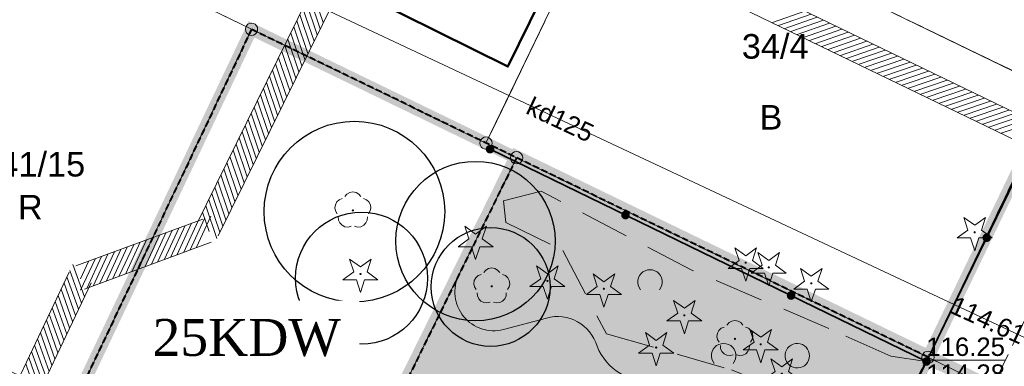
# Model space of a CAD drawing. Extents: x 6423319 to 6423678, y 5669680 to 5669855.
# Tile 26 of 29: x 6423361 to 6423402, y 5669771 to 5669785. Entities that reach past the tile are written whole.
import ezdxf
from ezdxf.enums import TextEntityAlignment as Align

# ---------------------------------------------------------------- set-up
doc = ezdxf.new("R2010")
doc.units = 0
for name, pattern in [('$0$OTWORY$0$HIDDEN', [0.375, 0.25, -0.125]), ('2 1', [3, 2, -1]), ('PRZER1-1', [2, 1, -1]), ('PRZER2-1', [3, 2, -1]), ('PRZER3-1', [4, 3, -1])]:
    doc.linetypes.add(name, pattern=pattern)
doc.layers.get('0').update_dxf_attribs({"linetype": 'CONTINUOUS', "lineweight": 13})
for name, color, linetype, lineweight in [('22', 101, '$0$OTWORY$0$HIDDEN', 40), ('3 H POWIERZCHNIE', 142, 'CONTINUOUS', 18), ('3 UKŁAD 1 1', 151, 'CONTINUOUS', 9), ('_drzewa korony', 101, 'CONTINUOUS', 25), ('_MPZP_linie rozgraniczające', 150, '$0$OTWORY$0$HIDDEN', 40), ('a1', 50, 'ByLayer', 40), ('GEPPGD', 7, 'CONTINUOUS', 18), ('GESBZO', 7, 'CONTINUOUS', 50), ('GESDZI_O', 7, 'CONTINUOUS', 18), ('GSLKOG', 7, 'CONTINUOUS', 35), ('GSSKOD', 7, 'PRZER2-1', 18), ('GSSZAD', 7, 'CONTINUOUS', 18), ('GUPPRZ_O', 7, 'CONTINUOUS', 18), ('mapa 1', 150, '$0$OTWORY$0$HIDDEN', 40), ('PMProj. - trawnik parkowy', 63, 'CONTINUOUS', 0), ('Z 2', 60, 'CONTINUOUS', 18), ('zakres', 6, 'CONTINUOUS', 50)]:
    doc.layers.add(name, color=color, linetype=linetype, lineweight=lineweight)
for name, color, linetype, lineweight, true_color in [('_MPZP nazwy terenów', 7, 'CONTINUOUS', 0, 0x0482ff), ('GESKKL', 7, 'PRZER3-1', 18, 0x24bc24), ('GESUZY', 7, 'PRZER1-1', 18, 0x008000), ('GESUZY_O', 7, 'PRZER1-1', 18, 0x008000), ('GSPRDI', 7, 'CONTINUOUS', 18, 0x008000), ('GSPRDL', 7, 'CONTINUOUS', 18, 0x008000), ('GULKPR', 7, 'CONTINUOUS', 18, 0x803300), ('GULKPR_O', 7, 'CONTINUOUS', 18, 0x803300)]:
    doc.layers.add(name, color=color, linetype=linetype, lineweight=lineweight, true_color=true_color)
doc.layers.add('GESDZI', color=7, linetype='CONTINUOUS', lineweight=18, plot=False)
doc.styles.add('GEO-INFO', font='arial.ttf')
doc.styles.add('Style-Times New Roman', font='times.ttf')

# ---------------------------------------------------------------- blocks, each defined once
blk = doc.blocks.new('EPPGS')
at = {"color": 0}
blk.add_lwpolyline([(0, 0.5), (0.154508, 0.475528), (0.293893, 0.404508), (0.404508, 0.293893), (0.475528, 0.154508), (0.5, 0), (0.475528, -0.154508), (0.404508, -0.293893), (0.293893, -0.404508), (0.154508, -0.475528), (0, -0.5), (-0.154508, -0.475528), (-0.293893, -0.404508), (-0.404508, -0.293893), (-0.475528, -0.154508), (-0.5, 0), (-0.475528, 0.154508), (-0.404508, 0.293893), (-0.293893, 0.404508), (-0.154508, 0.475528)], close=True, dxfattribs=at)
blk = doc.blocks.new('KOLO')
blk.add_hatch(color=0).paths.add_polyline_path([(-0.5, 0), (-0.482963, -0.12941), (-0.433013, -0.25), (-0.353553, -0.353553), (-0.25, -0.433013), (-0.12941, -0.482963), (0, -0.5), (0.12941, -0.482963), (0.25, -0.433013), (0.353553, -0.353553), (0.433013, -0.25), (0.482963, -0.12941), (0.5, 0), (0.482963, 0.12941), (0.433013, 0.25), (0.353553, 0.353553), (0.25, 0.433013), (0.12941, 0.482963), (0, 0.5), (-0.12941, 0.482963), (-0.25, 0.433013), (-0.353553, 0.353553), (-0.433013, 0.25), (-0.482963, 0.12941)])
blk = doc.blocks.new('D_GSPRDI1')
blk.add_hatch(color=0).paths.add_polyline_path([(0, -0.045), (0.013906, -0.042798), (0.02645, -0.036406), (0.036406, -0.02645), (0.042798, -0.013906), (0.045, 0), (0.042798, 0.013906), (0.036406, 0.02645), (0.02645, 0.036406), (0.013906, 0.042798), (0, 0.045), (-0.013906, 0.042798), (-0.02645, 0.036406), (-0.036406, 0.02645), (-0.042798, 0.013906), (-0.045, 0), (-0.042798, -0.013906), (-0.036406, -0.02645), (-0.02645, -0.036406), (-0.013906, -0.042798)])
at = {"color": 0}
blk.add_lwpolyline([(0.272471, 0.088531), (0.713338, -0.231778), (0.168396, -0.231778), (0, -0.750048), (-0.168396, -0.231778), (-0.713338, -0.231778), (-0.272471, 0.088531), (-0.440867, 0.606801), (0, 0.286493), (0.440867, 0.606801)], close=True, dxfattribs=at)
blk = doc.blocks.new('D_GSPRDL1')
blk.add_hatch(color=0).paths.add_polyline_path([(0, -0.045), (0.013906, -0.042798), (0.02645, -0.036406), (0.036406, -0.02645), (0.042798, -0.013906), (0.045, 0), (0.042798, 0.013906), (0.036406, 0.02645), (0.02645, 0.036406), (0.013906, 0.042798), (0, 0.045), (-0.013906, 0.042798), (-0.02645, 0.036406), (-0.036406, 0.02645), (-0.042798, 0.013906), (-0.045, 0), (-0.042798, -0.013906), (-0.036406, -0.02645), (-0.02645, -0.036406), (-0.013906, -0.042798)])
at = {"color": 0}
for points in [[(-0.635969, -0.134326), (-0.70458, -0.024001), (-0.731429, 0.103115), (-0.713292, 0.231763), (-0.652348, 0.346501), (-0.55591, 0.433559), (-0.435555, 0.482485)], [(-0.324277, 0.563333), (-0.240553, 0.662679), (-0.127956, 0.727494), (0, 0.75), (0.127956, 0.727494), (0.240553, 0.662679), (0.324277, 0.563333)], [(0.435555, 0.482485), (0.55591, 0.433559), (0.652348, 0.346501), (0.713292, 0.231763), (0.731429, 0.103115), (0.70458, -0.024001), (0.635969, -0.134326)], [(-0.068773, -0.646351), (-0.194901, -0.677512), (-0.324092, -0.663766), (-0.440839, -0.606763), (-0.531129, -0.513345), (-0.584125, -0.394725), (-0.593465, -0.265141)], [(0.593465, -0.265141), (0.584125, -0.394725), (0.531129, -0.513345), (0.440839, -0.606763), (0.324092, -0.663766), (0.194901, -0.677512), (0.068773, -0.646351)]]:
    blk.add_lwpolyline(points, dxfattribs=at)
blk = doc.blocks.new('D_KOLO')
blk.add_hatch(color=0).paths.add_polyline_path([(-0.175, 0), (-0.169037, -0.045293), (-0.151554, -0.0875), (-0.123744, -0.123744), (-0.0875, -0.151554), (-0.045293, -0.169037), (0, -0.175), (0.045293, -0.169037), (0.0875, -0.151554), (0.123744, -0.123744), (0.151554, -0.0875), (0.169037, -0.045293), (0.175, 0), (0.169037, 0.045293), (0.151554, 0.0875), (0.123744, 0.123744), (0.0875, 0.151554), (0.045293, 0.169037), (0, 0.175), (-0.045293, 0.169037), (-0.0875, 0.151554), (-0.123744, 0.123744), (-0.151554, 0.0875), (-0.169037, 0.045293)])
blk = doc.blocks.new('D_GSLKOG1')
blk.add_hatch(color=0).paths.add_polyline_path([(-0.175, 0), (-0.169037, -0.045293), (-0.151554, -0.0875), (-0.123744, -0.123744), (-0.0875, -0.151554), (-0.045293, -0.169037), (0, -0.175), (0.045293, -0.169037), (0.0875, -0.151554), (0.123744, -0.123744), (0.151554, -0.0875), (0.169037, -0.045293), (0.175, 0), (0.169037, 0.045293), (0.151554, 0.0875), (0.123744, 0.123744), (0.0875, 0.151554), (0.045293, 0.169037), (0, 0.175), (-0.045293, 0.169037), (-0.0875, 0.151554), (-0.123744, 0.123744), (-0.151554, 0.0875), (-0.169037, 0.045293)])
blk = doc.blocks.new('D_GSSZAD1')
at = {"color": 0}
blk.add_lwpolyline([(0.5, 0), (0.490964, 0.094626), (0.464184, 0.185831), (0.420627, 0.27032), (0.361867, 0.34504), (0.290028, 0.407288), (0.207708, 0.454816), (0.117879, 0.485906), (0.023791, 0.499434), (-0.071157, 0.494911), (-0.163534, 0.4725), (-0.25, 0.433013), (-0.32743, 0.377875), (-0.393027, 0.309079), (-0.444418, 0.229113), (-0.479746, 0.140866), (-0.497736, 0.047528), (-0.497736, -0.047528), (-0.479746, -0.140866), (-0.444418, -0.229113), (-0.393027, -0.309079), (-0.32743, -0.377875), (-0.25, -0.433013), (-0.163534, -0.4725), (-0.071157, -0.494911), (0.023791, -0.499434), (0.117879, -0.485906), (0.207708, -0.454816), (0.290028, -0.407288), (0.361867, -0.34504), (0.420627, -0.27032), (0.464184, -0.185831), (0.490964, -0.094626)], close=True, dxfattribs=at)
blk = doc.blocks.new('D_GSSZAD2')
at = {"color": 0}
blk.add_lwpolyline([(-0.390312, -0.3125), (-0.445567, -0.226869), (-0.482312, -0.131814), (-0.49902, -0.031282), (-0.494998, 0.070549), (-0.470412, 0.169449), (-0.426283, 0.26131), (-0.364446, 0.342315), (-0.287468, 0.409099), (-0.198548, 0.458889), (-0.10138, 0.489614), (0, 0.5), (0.10138, 0.489614), (0.198548, 0.458889), (0.287468, 0.409099), (0.364446, 0.342315), (0.426283, 0.26131), (0.470412, 0.169449), (0.494998, 0.070549), (0.49902, -0.031282), (0.482312, -0.131814), (0.445567, -0.226869), (0.390312, -0.3125)], dxfattribs=at)
blk = doc.blocks.new('m1')
at = {"layer": '_MPZP_linie rozgraniczające', "ltscale": 10, "const_width": 0.5}
for points in [[(48.458, 24.025), (53.662, 34.819), (57.145, 42.032)], [(-13.74, -35.54), (-6.82, -20.97), (-1.73, -10.25), (3.45, 0.67), (8.55, 11.4), (13.677, 22.192), (20.88, 37.36), (30.435, 32.729), (31.674, 32.117)], [(31.68, 32.13), (26.27, 21.17), (21.18, 19.29), (-6.48, -38.96), (-1.4, -41.35), (4.93, -44.35), (8.997, -46.269), (15.687, -43.9), (48.451, 24.011), (31.68, 32.13)]]:
    blk.add_lwpolyline(points, dxfattribs=at)
at = {"layer": 'GESBZO', "color": 7, "linetype": 'Continuous', "lineweight": 50}
blk.add_lwpolyline([(29.1, 45.94), (34.9, 43.1), (31.33, 35.84), (25.56, 38.71)], close=True, dxfattribs=at)
at = {"layer": 'GESDZI', "color": 7, "linetype": 'Continuous', "lineweight": 18}
for points in [[(22.941, 58.591), (19.459, 51.373), (14.248, 40.575), (20.88, 37.36), (30.435, 32.729)], [(30.435, 32.729), (35.656, 43.537), (39.138, 50.749)], [(39.138, 50.749), (35.656, 43.537), (53.662, 34.819)]]:
    blk.add_lwpolyline(points, dxfattribs=at)
blk.add_lwpolyline([(35.656, 43.537), (30.435, 32.729), (31.68, 32.13), (48.451, 24.011), (53.662, 34.819)], close=True, dxfattribs=at)
at = {"layer": 'GESUZY', "color": 96, "linetype": 'PRZER1-1', "lineweight": 18, "ltscale": 0.5, "true_color": 0x008000}
for points in [[(35.656, 43.537), (30.435, 32.729), (20.88, 37.36), (14.248, 40.575), (19.459, 51.373), (22.941, 58.591)], [(53.662, 34.819), (35.656, 43.537), (39.138, 50.749)]]:
    blk.add_lwpolyline(points, dxfattribs=at)
blk.add_lwpolyline([(48.451, 24.011), (31.68, 32.13), (30.435, 32.729), (35.656, 43.537), (53.662, 34.819)], close=True, dxfattribs=at)
at = {"layer": 'GSLKOG', "color": 7, "linetype": 'Continuous', "lineweight": 35}
for points in [[(48.389, 23.842), (57.222, 41.995)], [(30.6, 32.48), (48.389, 23.842)]]:
    blk.add_lwpolyline(points, dxfattribs=at)
at = {"layer": 'GSSZAD', "color": 7, "linetype": 'PRZER2-1', "lineweight": 18}
blk.add_lwpolyline([(32.68, 30.77), (31.15, 30.38), (31.25, 29.5), (33.56, 28.36), (35.34, 24.97), (40.44, 23.5), (46.57, 21.03), (48.78, 20.54), (50.1, 21.5), (50.84, 22.32), (55.09, 31.13), (52.53, 32.36), (48.389, 23.842), (46.93, 24.06), (44.41, 25.18), (38.8, 27.57)], close=True, dxfattribs=at)
at = {"layer": 'GUPPRZ_O', "color": 36, "linetype": 'Continuous', "lineweight": 9, "true_color": 0x803300, "flags": 128}
blk.add_lwpolyline([(48.38, 23.894), (51.583, 23.894)], dxfattribs=at)
at = {"layer": 'zakres', "color": 6, "linetype": 'Continuous', "lineweight": 0}
for p, q in [((62.015, 29.11), (27.323, 45.905)), ((26.657, 45.676), (18.619, 29.391)), ((27.554, 45.233), (19.515, 28.949)), ((61.579, 28.21), (26.888, 45.005)), ((23.798, 37.636), (23.348, 38.962)), ((23.674, 37.385), (23.225, 38.711)), ((23.426, 36.883), (22.977, 38.209)), ((23.55, 37.134), (23.101, 38.46)), ((23.302, 36.632), (22.853, 37.958)), ((42.108, 37.642), (43.431, 38.102)), ((42.36, 37.52), (43.683, 37.98)), ((42.612, 37.398), (43.935, 37.858)), ((42.864, 37.276), (44.187, 37.735)), ((23.054, 36.13), (22.605, 37.456)), ((23.178, 36.381), (22.729, 37.707)), ((43.116, 37.154), (44.439, 37.613)), ((43.368, 37.032), (44.691, 37.491)), ((43.62, 36.91), (44.943, 37.369)), ((22.806, 35.628), (22.357, 36.953)), ((22.93, 35.879), (22.481, 37.204)), ((43.872, 36.788), (45.195, 37.247)), ((44.124, 36.666), (45.447, 37.125)), ((44.376, 36.544), (45.699, 37.003)), ((22.683, 35.376), (22.233, 36.702)), ((44.628, 36.422), (45.951, 36.881)), ((44.88, 36.3), (46.203, 36.759)), ((45.133, 36.178), (46.455, 36.637)), ((45.385, 36.056), (46.707, 36.515)), ((22.435, 34.874), (21.985, 36.2)), ((22.559, 35.125), (22.109, 36.451)), ((45.637, 35.934), (46.959, 36.393)), ((45.889, 35.812), (47.211, 36.271)), ((46.141, 35.69), (47.463, 36.149)), ((22.311, 34.623), (21.861, 35.949)), ((46.393, 35.568), (47.715, 36.027)), ((46.645, 35.446), (47.967, 35.905)), ((46.897, 35.324), (48.219, 35.783)), ((22.063, 34.121), (21.613, 35.447)), ((22.187, 34.372), (21.737, 35.698)), ((47.149, 35.202), (48.471, 35.661)), ((47.401, 35.08), (48.723, 35.539)), ((47.653, 34.958), (48.975, 35.417)), ((21.815, 33.619), (21.365, 34.945)), ((21.939, 33.87), (21.489, 35.196)), ((47.905, 34.836), (49.227, 35.295)), ((48.157, 34.714), (49.479, 35.173)), ((48.409, 34.592), (49.731, 35.051)), ((48.661, 34.47), (49.983, 34.929)), ((21.691, 33.368), (21.242, 34.694)), ((48.913, 34.348), (50.235, 34.807)), ((49.165, 34.226), (50.487, 34.685)), ((49.417, 34.104), (50.739, 34.563)), ((21.443, 32.866), (20.994, 34.192)), ((21.567, 33.117), (21.118, 34.443)), ((49.669, 33.982), (50.991, 34.441)), ((49.921, 33.86), (51.243, 34.319)), ((50.173, 33.738), (51.495, 34.197)), ((21.319, 32.615), (20.87, 33.94)), ((50.425, 33.616), (51.747, 34.075)), ((50.677, 33.494), (51.999, 33.953)), ((50.929, 33.372), (52.251, 33.831)), ((51.181, 33.25), (52.503, 33.709)), ((21.071, 32.112), (20.622, 33.438)), ((21.195, 32.364), (20.746, 33.689)), ((51.433, 33.128), (52.755, 33.587)), ((20.824, 31.61), (20.374, 32.936)), ((20.947, 31.861), (20.498, 33.187)), ((20.7, 31.359), (20.25, 32.685)), ((20.452, 30.857), (20.002, 32.183)), ((20.576, 31.108), (20.126, 32.434)), ((20.328, 30.606), (19.878, 31.932)), ((20.08, 30.104), (19.63, 31.43)), ((20.204, 30.355), (19.754, 31.681)), ((19.832, 29.602), (19.383, 30.928)), ((19.956, 29.853), (19.506, 31.179)), ((19.708, 29.351), (19.259, 30.676)), ((19.46, 28.848), (19.011, 30.174)), ((19.584, 29.1), (19.135, 30.425)), ((18.643, 28.486), (19.228, 29.757)), ((19.157, 29.125), (18.887, 29.923)), ((18.894, 29.639), (13.721, 27.728)), ((17.592, 28.097), (18.178, 29.369)), ((17.855, 28.194), (18.44, 29.466)), ((18.117, 28.291), (18.703, 29.563)), ((18.38, 28.388), (18.966, 29.66)), ((16.541, 27.709), (17.127, 28.981)), ((16.804, 27.806), (17.39, 29.078)), ((17.067, 27.903), (17.652, 29.175)), ((17.329, 28), (17.915, 29.272)), ((19.24, 28.701), (14.067, 26.79)), ((15.228, 27.224), (15.814, 28.496)), ((15.491, 27.321), (16.077, 28.593)), ((15.754, 27.418), (16.339, 28.69)), ((16.016, 27.515), (16.602, 28.787)), ((16.279, 27.612), (16.864, 28.884)), ((14.178, 26.836), (14.763, 28.108)), ((14.44, 26.933), (15.026, 28.205)), ((14.703, 27.03), (15.289, 28.302)), ((14.966, 27.127), (15.551, 28.399)), ((14.069, 26.473), (13.599, 27.792)), ((13.913, 27.208), (14.238, 27.914)), ((13.915, 26.739), (14.501, 28.011)), ((13.442, 27.474), (-20.264, -43.509)), ((13.829, 25.967), (13.359, 27.286)), ((13.949, 26.22), (13.479, 27.539)), ((14.346, 27.045), (-19.36, -43.938)), ((13.708, 25.715), (13.239, 27.033)), ((13.468, 25.209), (12.999, 26.528)), ((13.588, 25.462), (13.119, 26.78)), ((13.348, 24.956), (12.879, 26.275)), ((13.108, 24.45), (12.638, 25.769)), ((13.228, 24.703), (12.758, 26.022)), ((12.988, 24.197), (12.518, 25.516)), ((12.748, 23.691), (12.278, 25.01)), ((12.868, 23.944), (12.398, 25.263)), ((12.507, 23.185), (12.038, 24.504)), ((12.628, 23.438), (12.158, 24.757)), ((12.387, 22.932), (11.918, 24.251)), ((12.147, 22.426), (11.677, 23.745)), ((12.267, 22.679), (11.798, 23.998))]:
    blk.add_line(p, q, dxfattribs=at)
at = {"layer": 'GEPPGD', "color": 7, "lineweight": 18, "xscale": 0.5, "yscale": 0.5}
for p in [(20.88, 37.36), (30.435, 32.729), (31.68, 32.13), (48.451, 24.011)]:
    blk.add_blockref('EPPGS', p, dxfattribs=at)
at = {"layer": 'GSLKOG', "color": 7, "linetype": 'Continuous', "lineweight": 35, "rotation": 334.0996723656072}
for name, p in [('D_GSLKOG1', (30.6, 32.48)), ('D_KOLO', (36.121, 29.799)), ('D_KOLO', (36.121, 29.799)), ('D_KOLO', (42.868, 26.523)), ('D_KOLO', (42.868, 26.523))]:
    blk.add_blockref(name, p, dxfattribs=at)
at = {"layer": 'GSLKOG', "color": 7, "lineweight": 35, "xscale": 0.35, "yscale": 0.35}
for p in [(50.84, 28.879), (48.389, 23.842)]:
    blk.add_blockref('KOLO', p, dxfattribs=at)
at = {"layer": 'GSPRDI', "color": 96, "linetype": 'Continuous', "lineweight": 18, "true_color": 0x008000}
for p in [(50.35, 29.1), (30.01, 28.74), (41.02, 27.86), (41.96, 27.67), (25.32, 27.4), (32.94, 27.12), (35.24, 26.8), (43.69, 27.02), (38.52, 25.72), (37.37, 24.41), (41.63, 24.54), (42.49, 23.34)]:
    blk.add_blockref('D_GSPRDI1', p, dxfattribs=at)
at = {"layer": 'GSPRDL', "color": 96, "linetype": 'Continuous', "lineweight": 18, "true_color": 0x008000}
for p in [(25.01, 29.99), (30.67, 26.9), (40.58, 24.76)]:
    blk.add_blockref('D_GSPRDL1', p, dxfattribs=at)
at = {"layer": 'GSSZAD', "color": 7, "linetype": 'Continuous', "lineweight": 18}
for name, p in [('D_GSSZAD2', (37.12, 27.075)), ('D_GSSZAD2', (40.12, 24.075)), ('D_GSSZAD1', (43.12, 24.075))]:
    blk.add_blockref(name, p, dxfattribs=at)
at = {"layer": 'GESDZI_O', "color": 7, "linetype": 'Continuous', "lineweight": 0, "style": 'GEO-INFO'}
blk.add_text('34/4', height=1, dxfattribs=at).set_placement((42.22, 36.685), align=Align.MIDDLE)
blk.add_text('241/15', height=1, dxfattribs=at).set_placement((11.964, 31.868), align=Align.MIDDLE_CENTER)
at = {"layer": 'GESUZY_O', "color": 96, "linetype": 'Continuous', "lineweight": 0, "true_color": 0x008000, "style": 'GEO-INFO'}
blk.add_text('B', height=1, dxfattribs=at).set_placement((42.048, 33.779), align=Align.MIDDLE)
blk.add_text('R', height=1, dxfattribs=at).set_placement((11.865, 30.122), align=Align.MIDDLE_CENTER)
at = {"layer": 'GULKPR_O', "color": 36, "linetype": 'Continuous', "lineweight": 0, "true_color": 0x803300, "style": 'GEO-INFO'}
blk.add_text('kd125', height=0.75, rotation=334.8566, dxfattribs=at).set_placement((33.462, 33.686), align=Align.MIDDLE_CENTER)
at = {"layer": 'GUPPRZ_O', "color": 36, "linetype": 'Continuous', "lineweight": 0, "true_color": 0x803300, "style": 'GEO-INFO'}
blk.add_text('114.61', height=0.75, rotation=335.5468, dxfattribs=at).set_placement((50.897, 25.526), align=Align.MIDDLE)
for s, p in [('116.25', (48.38, 24.066)), ('114.28', (48.38, 22.971))]:
    blk.add_text(s, height=0.75, dxfattribs=at).set_placement(p)
at = {"layer": '_MPZP nazwy terenów', "insert": (20.684, 24.802), "char_height": 1.5, "attachment_point": 5, "line_spacing_factor": 0.8, "style": 'Style-Times New Roman', "bg_fill": 3, "box_fill_scale": 1.5, "bg_fill_color": 255, "bg_fill_transparency": 0}
blk.add_mtext('25KDW', dxfattribs=at)
at = {"layer": 'GESDZI', "color": 7, "linetype": 'Continuous', "lineweight": 18}
for points in [[(57.145, 42.032), (53.662, 34.819), (48.451, 24.011), (15.687, -43.9), (5.264, -65.516), (4.825, -66.426)], [(2.85, 27.335), (13.68, 22.19), (20.88, 37.36), (14.248, 40.575), (13.673, 40.853)]]:
    blk.add_lwpolyline(points, dxfattribs=at)
for points in [[(21.18, 19.29), (26.27, 21.17), (31.68, 32.13), (30.435, 32.729), (20.88, 37.36), (13.68, 22.19), (8.55, 11.4), (3.45, 0.67), (-1.73, -10.25), (-6.82, -20.97), (-13.74, -35.54), (-6.48, -38.96)], [(48.451, 24.011), (31.68, 32.13), (26.27, 21.17), (21.18, 19.29), (-6.48, -38.96), (-1.4, -41.35), (1.55, -35.35), (7.68, -38.3), (4.93, -44.35), (8.997, -46.269), (15.687, -43.9)]]:
    blk.add_lwpolyline(points, close=True, dxfattribs=at)
at = {"layer": 'GESKKL', "color": 82, "linetype": 'PRZER3-1', "lineweight": 18, "ltscale": 0.5, "true_color": 0x24bc24}
blk.add_lwpolyline([(2.85, 27.335), (13.68, 22.19), (20.88, 37.36), (14.248, 40.575), (13.673, 40.853)], dxfattribs=at)
for points in [[(21.18, 19.29), (26.27, 21.17), (31.68, 32.13), (30.435, 32.729), (20.88, 37.36), (13.68, 22.19), (8.55, 11.4), (3.45, 0.67), (-1.73, -10.25), (-6.82, -20.97), (-13.74, -35.54), (-6.48, -38.96)], [(48.451, 24.011), (31.68, 32.13), (26.27, 21.17), (21.18, 19.29), (-6.48, -38.96), (-1.4, -41.35), (1.55, -35.35), (7.68, -38.3), (4.93, -44.35), (8.997, -46.269), (15.687, -43.9)]]:
    blk.add_lwpolyline(points, close=True, dxfattribs=at)
at = {"layer": 'GESUZY', "color": 96, "linetype": 'PRZER1-1', "lineweight": 18, "ltscale": 0.5, "true_color": 0x008000}
for points in [[(4.825, -66.426), (5.264, -65.516), (15.687, -43.9), (48.451, 24.011), (53.662, 34.819), (57.145, 42.032)], [(2.85, 27.335), (13.68, 22.19), (20.88, 37.36), (14.248, 40.575), (13.673, 40.853)]]:
    blk.add_lwpolyline(points, dxfattribs=at)
for points in [[(21.18, 19.29), (26.27, 21.17), (31.68, 32.13), (30.435, 32.729), (20.88, 37.36), (13.68, 22.19), (8.55, 11.4), (3.45, 0.67), (-1.73, -10.25), (-6.82, -20.97), (-13.74, -35.54), (-6.48, -38.96)], [(48.451, 24.011), (31.68, 32.13), (26.27, 21.17), (21.18, 19.29), (-6.48, -38.96), (-1.4, -41.35), (1.55, -35.35), (7.68, -38.3), (4.93, -44.35), (8.997, -46.269), (15.687, -43.9)]]:
    blk.add_lwpolyline(points, close=True, dxfattribs=at)
at = {"layer": 'GSSKOD', "color": 7, "linetype": 'PRZER2-1', "lineweight": 18, "ltscale": 0.5}
blk.add_lwpolyline([(61.66, 39.847), (52.193, 20.055), (51.968, 19.608), (32.287, -20.818), (18.816, -48.128), (17.841, -47.706), (9.643, -49.978), (9.211, -50.952), (7.181, -50.058), (-3.747, -44.882), (-2.847, -42.971), (8.294, -48.241), (17.706, -45.625), (30.401, -19.645), (49.938, 20.443), (59.732, 40.78)], dxfattribs=at)
at = {"layer": 'GULKPR', "color": 36, "linetype": 'Continuous', "lineweight": 18, "true_color": 0x803300}
blk.add_lwpolyline([(14.523, 42.576), (52.402, 24.797), (52.975, 24.622), (67.785, 18.039)], dxfattribs=at)

msp = doc.modelspace()

# ---------------------------------------------------------------- hatches: boundary and pattern name
at = {"layer": '3 H POWIERZCHNIE', "true_color": 0xedee99}
h = msp.add_hatch(dxfattribs=at)
h.set_pattern_fill('DOTS', color=61, scale=0.1, style=0)
h.paths.add_polyline_path([(6423398.451, 5669771.511), (6423381.68, 5669779.63), (6423379.329, 5669774.867, 0.640875), (6423381.143, 5669772.642), (6423382.894, 5669773.108, -0.410628), (6423384.962, 5669771.958, 0.325691), (6423387.293, 5669770.518, -0.162022), (6423391.234, 5669770.056), (6423396.508, 5669767.485), (6423398.451, 5669771.511)])
h = msp.add_hatch(dxfattribs=at)
h.set_pattern_fill('DOTS', color=61, scale=0.1, style=0)
h.paths.add_polyline_path([(6423398.451, 5669771.511), (6423396.508, 5669767.485), (6423397.289, 5669767.104), (6423399.249, 5669771.125)])
at = {"layer": 'PMProj. - trawnik parkowy'}
h = msp.add_hatch(dxfattribs=at)
h.set_pattern_fill('DOTS', color=256, scale=0.1, angle=90)
h.set_pattern_definition([(90, (4252822.1107, 7451227.79618), (-0.15875, 0.079375), [0, -0.15875])])
edge = h.paths.add_edge_path()
edge.add_arc((6423382.399, 5669743.706), 24.319, 112.5574, 117.0391, ccw=False)
edge.add_line((6423373.07, 5669766.164), (6423372.732, 5669767.094))
edge.add_line((6423372.732, 5669767.094), (6423374.799, 5669767.847))
edge.add_line((6423374.799, 5669767.847), (6423375.138, 5669766.915))
edge.add_arc((6423382.399, 5669743.706), 24.319, 87.9311, 107.3724, ccw=False)
edge.add_line((6423383.277, 5669768.009), (6423383.359, 5669768.006))
edge.add_arc((6423381.728, 5669739.853), 28.2, 64.512, 86.6845, ccw=False)
edge.add_line((6423393.863, 5669765.308), (6423393.863, 5669765.309))
edge.add_line((6423393.863, 5669765.309), (6423395.157, 5669764.684))
edge.add_line((6423395.157, 5669764.684), (6423396.508, 5669767.485))
edge.add_line((6423396.508, 5669767.485), (6423391.234, 5669770.056))
edge.add_arc((6423388.57, 5669764.366), 6.283, 64.9116, 101.7243)
edge.add_arc((6423387.115, 5669772.837), 2.326, 202.2204, 274.3804, ccw=False)
edge.add_arc((6423383.346, 5669771.486), 1.684, 16.2677, 105.5653)
edge.add_line((6423382.894, 5669773.108), (6423381.143, 5669772.642))
edge.add_arc((6423380.747, 5669774.172), 1.58, 153.9019, 284.5211, ccw=False)
edge.add_line((6423379.329, 5669774.867), (6423376.27, 5669768.67))
edge.add_line((6423376.27, 5669768.67), (6423371.18, 5669766.79))
edge.add_line((6423371.18, 5669766.79), (6423369.864, 5669764.018))
edge.add_arc((6423374.199, 5669760.747), 5.431, 121.7152, 142.9671, ccw=False)

# ---------------------------------------------------------------- linework, layer by layer
at = {"layer": '22', "color": 6}
msp.add_lwpolyline([(6423381.68, 5669779.631), (6423376.27, 5669768.67), (6423371.18, 5669766.79), (6423357.251, 5669737.456), (6423347.499, 5669716.919), (6423343.52, 5669708.54), (6423348.6, 5669706.15), (6423354.93, 5669703.15), (6423358.997, 5669701.231), (6423365.687, 5669703.6), (6423398.451, 5669771.511), (6423370.88, 5669784.86), (6423354.528, 5669750.439), (6423340.342, 5669720.555), (6423336.26, 5669711.96), (6423343.52, 5669708.54)], dxfattribs=at)
at = {"layer": '3 UKŁAD 1 1', "lineweight": 5}
msp.add_lwpolyline([(6423403.026, 5669769.296), (6423381.68, 5669779.63), (6423376.27, 5669768.67), (6423371.18, 5669766.79), (6423342.632, 5669706.669)], dxfattribs=at)
msp.add_lwpolyline([(6423381.143, 5669772.642), (6423382.894, 5669773.108, -0.410628), (6423384.962, 5669771.958, 0.325691), (6423387.293, 5669770.518, -0.162022), (6423391.234, 5669770.056)], format="xyb", dxfattribs=at)
at = {"layer": '3 UKŁAD 1 1'}
msp.add_arc((6423380.747, 5669774.172), 1.58, 153.9019, 284.5211, dxfattribs=at)
at = {"layer": '_drzewa korony', "linetype": 'Continuous'}
for centre, radius in [((6423375.074, 5669777.438), 3.679), ((6423380.01, 5669776.24), 3.246), ((6423375.361, 5669774.73), 2.689), ((6423380.625, 5669774.374), 2.419)]:
    msp.add_circle(centre, radius, dxfattribs=at)
at = {"layer": 'a1'}
msp.add_lwpolyline([(6423398.451, 5669771.511), (6423365.687, 5669703.6)], dxfattribs=at)
at = {"layer": 'Z 2', "color": 240, "linetype": '2 1', "true_color": 0xfc1b20}
msp.add_lwpolyline([(6423381.68, 5669779.63, 0.6, 0.6, 0), (6423403.027, 5669769.299, 0.6, 0.6, 0), (6423365.923, 5669693.35, 0.6, 0.6, 0), (6423341.726, 5669704.762, 0.6, 0.6, 0), (6423371.18, 5669766.79, 0.6, 0.6, 0), (6423376.27, 5669768.67, 0.6, 0.6, 0), (6423381.68, 5669779.63, 0, 0, 0)], format="xyseb", dxfattribs=at)

# ---------------------------------------------------------------- next in the draw order: block references
at = {"layer": 'mapa 1'}
msp.add_blockref('m1', (6423350, 5669747.5), dxfattribs=at)

doc.saveas('drawing.dxf')
